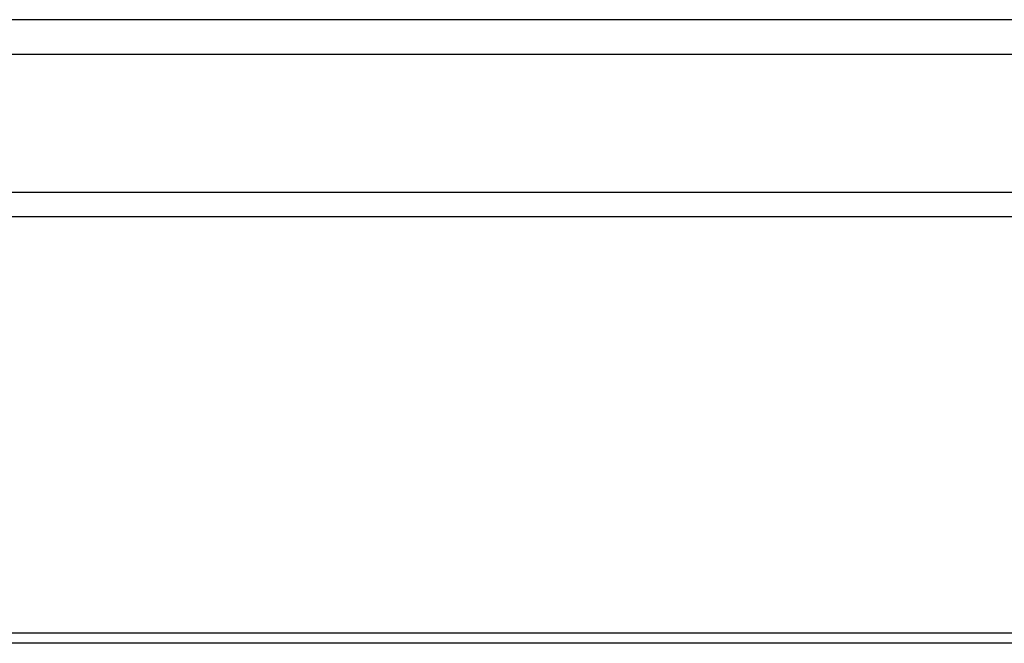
# Model space of a CAD drawing. Header units: millimetres. Extents: x 0 to 420, y 0 to 297.
# Tile 6 of 69: x 104.81 to 109.9, y 78.69 to 81.91. Entities that reach past the tile are written whole.
import ezdxf

# ---------------------------------------------------------------- set-up
doc = ezdxf.new("R2010")
doc.units = ezdxf.units.MM

msp = doc.modelspace()

# ---------------------------------------------------------------- linework, layer by layer
at = {"color": 7, "linetype": 'Continuous', "lineweight": 25}
for p, q in [((112.66972, 81.91259), (95.99169, 81.91259)), ((142.51838, 81.73365), (95.99169, 81.73365)), ((142.51838, 81.02039), (95.99169, 81.02039)), ((142.51838, 80.89386), (95.99169, 80.89386)), ((142.51838, 78.74393), (95.99169, 78.74393)), ((142.51838, 78.69152), (95.99169, 78.69152))]:
    msp.add_line(p, q, dxfattribs=at)

doc.saveas('drawing.dxf')
